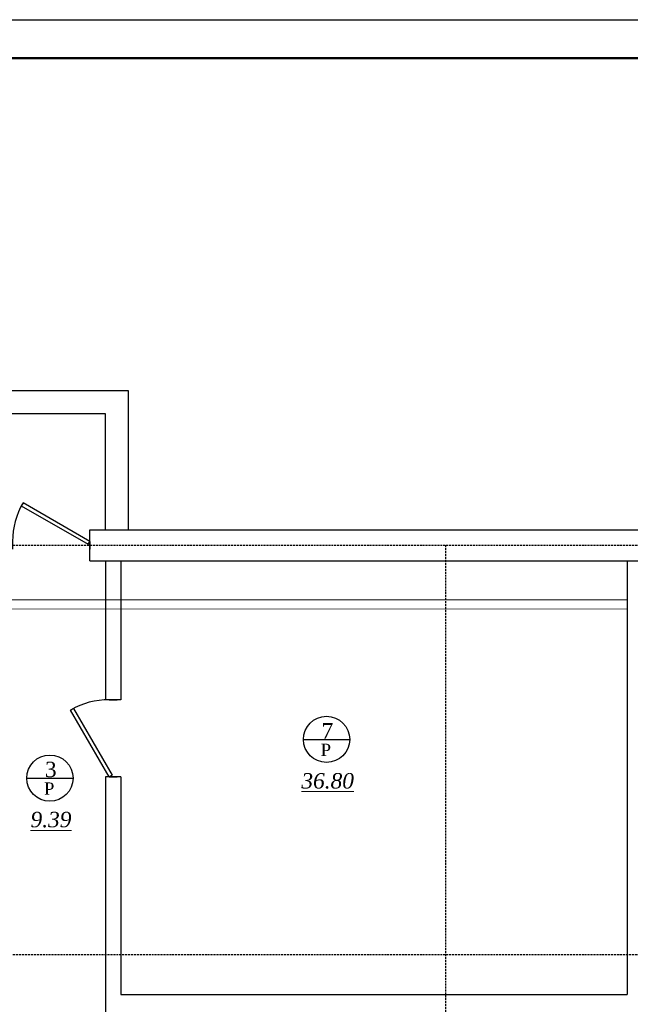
# Model space of a CAD drawing. Header units: inches. Extents: x 8001 to 766003, y -84601 to 563258.
# Tile 107 of 169: x 236371 to 244270, y 505022 to 517773. Entities that reach past the tile are written whole.
import ezdxf

# ---------------------------------------------------------------- set-up
doc = ezdxf.new("R2010")
doc.units = ezdxf.units.IN
doc.header["$MEASUREMENT"] = 0
doc.linetypes.add('Dashed', pattern=[19.05, 12.7, -6.35])
doc.layers.add('ПЛАН', color=250, linetype='Continuous', lineweight=30)
doc.layers.add('РАЗРЕЗ', color=7, linetype='Continuous')
doc.styles.add('TIEMS', font='times.ttf')

# ---------------------------------------------------------------- blocks, each defined once
blk = doc.blocks.new('*U248')
at = {"color": 5}
for p, q in [((0, 0), (0, -4)), ((-40, 0), (-40, -4))]:
    blk.add_line(p, q, dxfattribs=at)
blk.add_lwpolyline([(0, 0), (-34.64, 20), (-35.52, 18.48), (-0.88, -1.52)], close=True, dxfattribs=at)
blk.add_arc((0, 0), 40, 150, 180, dxfattribs=at)
blk = doc.blocks.new('*U247')
at = {"color": 5}
for p, q in [((-40, 0), (-40, 4)), ((0, 0), (0, 4))]:
    blk.add_line(p, q, dxfattribs=at)
blk.add_lwpolyline([(0, 0), (-34.64, -20), (-35.52, -18.48), (-0.88, 1.52)], close=True, dxfattribs=at)
blk.add_arc((0, 0), 40, 180, 210, dxfattribs=at)
blk = doc.blocks.new('fkjhkhk')
for p, q in [((214547.5, 273046.6), (222562.2, 273046.6)), ((214547.5, 272646.6), (214547.5, 273046.6)), ((220997.2, 273046.6), (228497.2, 273046.6)), ((214547.5, 272646.6), (221497.2, 272646.6)), ((214547.5, 272646.6), (214747.5, 272646.6)), ((214547.5, 272646.6), (214747.5, 272646.6)), ((214747.5, 272646.6), (214747.5, 270846.6)), ((214947.5, 272646.6), (214947.5, 270846.6)), ((221497.2, 272646.6), (224497.2, 272646.6)), ((221497.2, 272646.6), (221497.2, 267026.6)), ((214747.5, 269846.6), (214747.5, 266776.6)), ((214947.5, 269846.6), (214947.5, 267026.6)), ((214947.5, 267026.6), (221497.2, 267026.6))]:
    blk.add_line(p, q)
at = {"color": 1, "linetype": 'Dashed', "ltscale": 2}
for p, q in [((170083.5, 272846.6), (228297.2, 272846.6)), ((219147.2, 272846.6), (219147.2, 260958.9)), ((170083.5, 267546.6), (228297.2, 267546.6))]:
    blk.add_line(p, q, dxfattribs=at)
at = {"color": 0}
for points in [[(215047.5, 273046.6), (215047.5, 273046.6), (215047.5, 274846.6), (208740.3, 274846.6)], [(214747.5, 273046.6), (214747.5, 273046.6), (214747.5, 274546.6), (208740.3, 274546.6)], [(214947.5, 270846.6), (214747.5, 270846.6)], [(214947.5, 269846.6), (214747.5, 269846.6)]]:
    blk.add_lwpolyline(points, dxfattribs=at)
at = {"layer": 'РАЗРЕЗ', "linetype": 'ByBlock', "lineweight": 25, "ltscale": 2}
for points in [[(217309.3, 270332.7), (217907.2, 270332.7)], [(213730.2, 269831), (214328.1, 269831)]]:
    blk.add_lwpolyline(points, dxfattribs=at)
for centre in [(217608.3, 270332.7), (214029.2, 269831)]:
    blk.add_circle(centre, 299, dxfattribs=at)
at = {"color": 5, "xscale": 25, "yscale": 25, "zscale": 25}
blk.add_blockref('*U248', (214547.5, 272896.6), dxfattribs=at)
at = {"color": 5, "xscale": 25, "yscale": 25, "zscale": 25, "rotation": 270}
blk.add_blockref('*U247', (214797.5, 269846.6), dxfattribs=at)
at = {"lineweight": 0, "ltscale": 100, "attachment_point": 5, "style": 'TIEMS'}
for s, insert, char_height, width in [('\\A1;7', (217619.7, 270443.6), 200, 250.18), ('\\A1;Р', (217599.4, 270197.3), 160, 925.177), ('\\A1;3', (214040.6, 269942), 200, 250.18), ('\\A1;Р', (214020.2, 269695.6), 160, 925.177)]:
    blk.add_mtext(s, dxfattribs=dict(at, insert=insert, char_height=char_height, width=width))
at = {"lineweight": 0, "ltscale": 100, "char_height": 200, "attachment_point": 5, "style": 'TIEMS'}
for s, insert in [('\\A1;{\\fTimes New Roman|b0|i1|c204|p18;\\L36.80}', (217622.6, 269793.9)), ('\\A1;{\\fTimes New Roman|b0|i1|c204|p18;\\L9.39}', (214043.4, 269292.3))]:
    blk.add_mtext(s, dxfattribs=dict(at, insert=insert))

msp = doc.modelspace()

# ---------------------------------------------------------------- linework, layer by layer
at = {"layer": 'ПЛАН', "color": 0}
msp.add_lwpolyline([(189105.77, 517772.808), (253505.77, 517772.808), (253505.77, 475772.808), (189105.77, 475772.808)], close=True, dxfattribs=at)
at = {"layer": 'ПЛАН', "color": 0, "lineweight": 50}
msp.add_lwpolyline([(191105.77, 517272.808), (253005.77, 517272.808), (253005.77, 476272.808), (191105.77, 476272.808)], close=True, dxfattribs=at)

# ---------------------------------------------------------------- next in the draw order: block references
at = {"color": 18, "true_color": 0x000000}
msp.add_blockref('fkjhkhk', (22732.416, 238120.084), dxfattribs=at)

# ---------------------------------------------------------------- next in the draw order: linework, layer by layer
at = {"color": 4, "const_width": 10}
msp.add_lwpolyline([(244229.567, 510260.248), (199169.372, 510260.248)], dxfattribs=at)
at = {"color": 25, "const_width": 10}
msp.add_lwpolyline([(197869.372, 510141.529), (244229.567, 510141.529)], dxfattribs=at)

doc.saveas('drawing.dxf')
